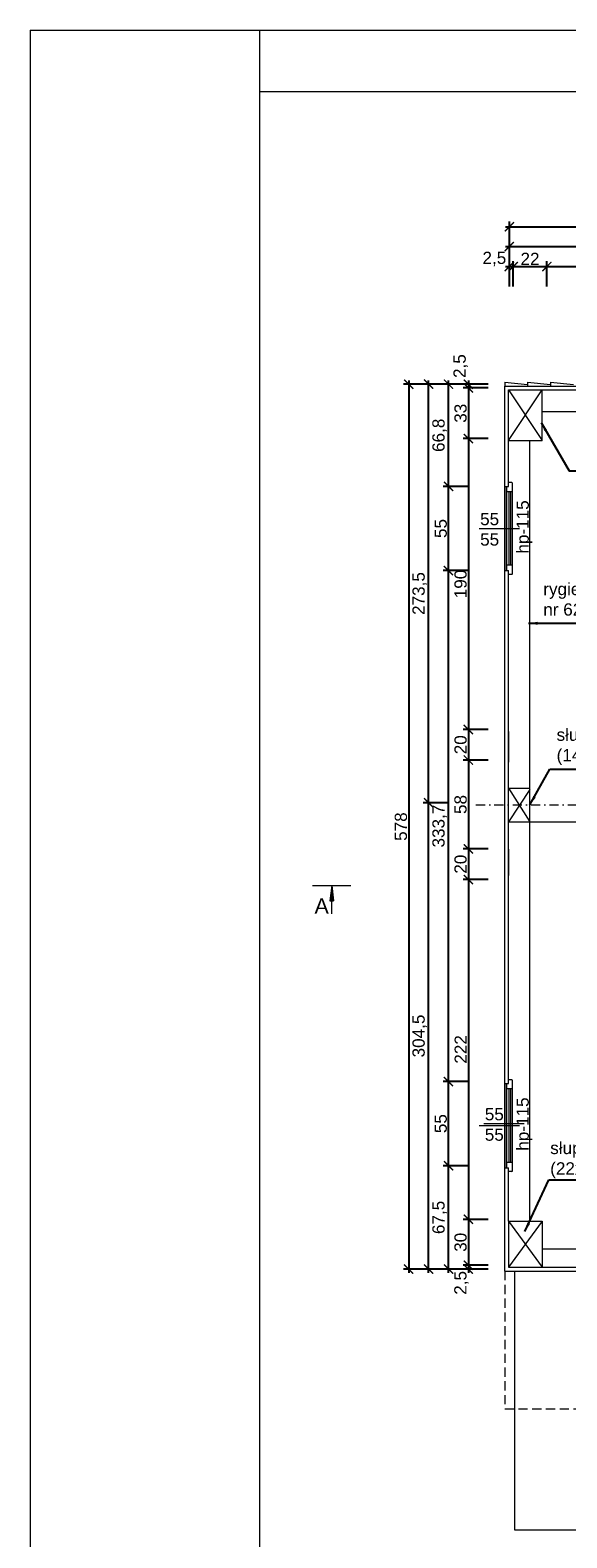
# Model space of a CAD drawing. Header units: millimetres. Extents: x -80660 to 263001, y 590205 to 619905.
# Tile 19 of 64: x -20872 to -17364, y 610057 to 619905. Entities that reach past the tile are written whole.
import ezdxf

# ---------------------------------------------------------------- set-up
doc = ezdxf.new("R2010")
doc.units = ezdxf.units.MM
doc.linetypes.add('DASHDOTX2', pattern=[2, 1, -0.5, 0, -0.5])
doc.linetypes.add('DASHEDX2', pattern=[1.5, 1, -0.5])
for name, color, linetype, lineweight in [('l.c. 5', 8, 'Continuous', 5), ('l.c.9', 3, 'Continuous', 9), ('l.k.k. 5', 4, 'DASHEDX2', 5), ('l.kr.kp.9', 5, 'DASHDOTX2', 9)]:
    doc.layers.add(name, color=color, linetype=linetype, lineweight=lineweight)
doc.styles.add('styl1', font='arial.ttf')
doc.dimstyles.new('stefan', dxfattribs={"dimtxt": 80, "dimasz": 60, "dimexe": 35, "dimexo": 0, "dimgap": 10, "dimtad": 1, "dimdec": 1, "dimlfac": 0.1, "dimtxsty": 'styl1', "dimblk": 'ARCHTICK', "dimcen": 2.5, "dimdle": 25, "dimadec": 0, "dimazin": 0, "dimtfac": 1, "dimtdec": 1, "dimtmove": 0, "dimatfit": 3, "dimfxl": 1, "dimarcsym": 0})

# ---------------------------------------------------------------- blocks, each defined once
blk = doc.blocks.new('_ArchTick')
at = {"color": 0, "const_width": 0.15}
blk.add_lwpolyline([(-0.5, -0.5), (0.5, 0.5)], dxfattribs=at)
blk = doc.blocks.new('*D409')
at = {"layer": 'Defpoints', "color": 0}
for p in [(-17714.6, 618360.7), (-17739.6, 618230.7), (-17714.6, 618230.7)]:
    blk.add_point(p, dxfattribs=at)
at = {"layer": 'l.c.9', "color": 0, "lineweight": -2}
for p, q in [((-17764.6, 618360.7), (-17689.6, 618360.7)), ((-17739.6, 618230.7), (-17739.6, 618395.7)), ((-17714.6, 618230.7), (-17714.6, 618395.7))]:
    blk.add_line(p, q, dxfattribs=at)
at = {"layer": 'l.c.9', "color": 0, "lineweight": -2, "xscale": 60, "yscale": 60, "zscale": 60, "rotation": 180}
blk.add_blockref('_ArchTick', (-17739.6, 618360.7), dxfattribs=at)
at = {"layer": 'l.c.9', "color": 0, "lineweight": -2, "xscale": 60, "yscale": 60, "zscale": 60}
blk.add_blockref('_ArchTick', (-17714.6, 618360.7), dxfattribs=at)
at = {"layer": 'l.c.9', "color": 0, "insert": (-17837.7, 618409.9), "char_height": 80, "attachment_point": 5, "style": 'styl1'}
blk.add_mtext('2,5', dxfattribs=at)
blk = doc.blocks.new('*D373')
at = {"layer": 'Defpoints', "color": 0}
for p in [(-18137.4, 612487.3), (-18007.4, 612487.3), (-18007.4, 611812.3)]:
    blk.add_point(p, dxfattribs=at)
at = {"layer": 'l.c.9', "color": 0, "lineweight": -2}
for p, q in [((-18007.4, 612487.3), (-18172.4, 612487.3)), ((-18137.4, 611787.3), (-18137.4, 612512.3)), ((-18007.4, 611812.3), (-18172.4, 611812.3))]:
    blk.add_line(p, q, dxfattribs=at)
at = {"layer": 'l.c.9', "color": 0, "lineweight": -2, "xscale": 60, "yscale": 60, "zscale": 60}
for p, rotation in [((-18137.4, 612487.3), 90), ((-18137.4, 611812.3), 270)]:
    blk.add_blockref('_ArchTick', p, dxfattribs=dict(at, rotation=rotation))
at = {"layer": 'l.c.9', "color": 0, "insert": (-18195.5, 612149.8), "char_height": 80, "attachment_point": 5, "rotation": 90, "style": 'styl1'}
blk.add_mtext('67,5', dxfattribs=at)
blk = doc.blocks.new('*D372')
at = {"layer": 'Defpoints', "color": 0}
for p in [(-18137.4, 613037.3), (-18007.4, 613037.3), (-18007.4, 612487.3)]:
    blk.add_point(p, dxfattribs=at)
at = {"layer": 'l.c.9', "color": 0, "lineweight": -2}
for p, q in [((-18007.4, 613037.3), (-18172.4, 613037.3)), ((-18137.4, 612462.3), (-18137.4, 613062.3)), ((-18007.4, 612487.3), (-18172.4, 612487.3))]:
    blk.add_line(p, q, dxfattribs=at)
at = {"layer": 'l.c.9', "color": 0, "lineweight": -2, "xscale": 60, "yscale": 60, "zscale": 60}
for p, rotation in [((-18137.4, 613037.3), 90), ((-18137.4, 612487.3), 270)]:
    blk.add_blockref('_ArchTick', p, dxfattribs=dict(at, rotation=rotation))
at = {"layer": 'l.c.9', "color": 0, "insert": (-18188.1, 612762.3), "char_height": 80, "attachment_point": 5, "rotation": 90, "style": 'styl1'}
blk.add_mtext('55', dxfattribs=at)
blk = doc.blocks.new('*D371')
at = {"layer": 'Defpoints', "color": 0}
for p in [(-18267.4, 614857.3), (-18137.4, 614857.3), (-18137.4, 611812.3)]:
    blk.add_point(p, dxfattribs=at)
at = {"layer": 'l.c.9', "color": 0, "lineweight": -2}
for p, q in [((-18137.4, 614857.3), (-18302.4, 614857.3)), ((-18267.4, 611787.3), (-18267.4, 614882.3)), ((-18137.4, 611812.3), (-18302.4, 611812.3))]:
    blk.add_line(p, q, dxfattribs=at)
at = {"layer": 'l.c.9', "color": 0, "lineweight": -2, "xscale": 60, "yscale": 60, "zscale": 60}
for p, rotation in [((-18267.4, 614857.3), 90), ((-18267.4, 611812.3), 270)]:
    blk.add_blockref('_ArchTick', p, dxfattribs=dict(at, rotation=rotation))
at = {"layer": 'l.c.9', "color": 0, "insert": (-18325.5, 613334.8), "char_height": 80, "attachment_point": 5, "rotation": 90, "style": 'styl1'}
blk.add_mtext('304,5', dxfattribs=at)
blk = doc.blocks.new('*D370')
at = {"layer": 'Defpoints', "color": 0}
for p in [(-18267.4, 617592.3), (-18137.4, 617592.3), (-18137.4, 614857.3)]:
    blk.add_point(p, dxfattribs=at)
at = {"layer": 'l.c.9', "color": 0, "lineweight": -2}
for p, q in [((-18137.4, 617592.3), (-18302.4, 617592.3)), ((-18267.4, 614832.3), (-18267.4, 617617.3)), ((-18137.4, 614857.3), (-18302.4, 614857.3))]:
    blk.add_line(p, q, dxfattribs=at)
at = {"layer": 'l.c.9', "color": 0, "lineweight": -2, "xscale": 60, "yscale": 60, "zscale": 60}
for p, rotation in [((-18267.4, 617592.3), 90), ((-18267.4, 614857.3), 270)]:
    blk.add_blockref('_ArchTick', p, dxfattribs=dict(at, rotation=rotation))
at = {"layer": 'l.c.9', "color": 0, "insert": (-18325.5, 616224.8), "char_height": 80, "attachment_point": 5, "rotation": 90, "style": 'styl1'}
blk.add_mtext('273,5', dxfattribs=at)
blk = doc.blocks.new('*D369')
at = {"layer": 'Defpoints', "color": 0}
for p in [(-18267.4, 617592.3), (-18397.4, 611812.3), (-18267.4, 611812.3)]:
    blk.add_point(p, dxfattribs=at)
at = {"layer": 'l.c.9', "color": 0, "lineweight": -2}
for p, q in [((-18267.4, 617592.3), (-18432.4, 617592.3)), ((-18397.4, 617617.3), (-18397.4, 611787.3)), ((-18267.4, 611812.3), (-18432.4, 611812.3))]:
    blk.add_line(p, q, dxfattribs=at)
at = {"layer": 'l.c.9', "color": 0, "lineweight": -2, "xscale": 60, "yscale": 60, "zscale": 60}
for p, rotation in [((-18397.4, 617592.3), 90), ((-18397.4, 611812.3), 270)]:
    blk.add_blockref('_ArchTick', p, dxfattribs=dict(at, rotation=rotation))
at = {"layer": 'l.c.9', "color": 0, "insert": (-18448.2, 614702.3), "char_height": 80, "attachment_point": 5, "rotation": 90, "style": 'styl1'}
blk.add_mtext('578', dxfattribs=at)
blk = doc.blocks.new('*D368')
at = {"layer": 'Defpoints', "color": 0}
for p in [(-17877.4, 611837.3), (-18007.4, 611812.3), (-17877.4, 611812.3)]:
    blk.add_point(p, dxfattribs=at)
at = {"layer": 'l.c.9', "color": 0, "lineweight": -2}
for p, q in [((-17877.4, 611837.3), (-18042.4, 611837.3)), ((-18007.4, 611862.3), (-18007.4, 611787.3)), ((-17877.4, 611812.3), (-18042.4, 611812.3))]:
    blk.add_line(p, q, dxfattribs=at)
at = {"layer": 'l.c.9', "color": 0, "lineweight": -2, "xscale": 60, "yscale": 60, "zscale": 60}
for p, rotation in [((-18007.4, 611837.3), 90), ((-18007.4, 611812.3), 270)]:
    blk.add_blockref('_ArchTick', p, dxfattribs=dict(at, rotation=rotation))
at = {"layer": 'l.c.9', "color": 0, "insert": (-18052.3, 611722.2), "char_height": 80, "attachment_point": 5, "rotation": 90, "style": 'styl1'}
blk.add_mtext('2,5', dxfattribs=at)
blk = doc.blocks.new('*D367')
at = {"layer": 'Defpoints', "color": 0}
for p in [(-18007.4, 617567.3), (-17877.4, 617592.3), (-17877.4, 617567.3)]:
    blk.add_point(p, dxfattribs=at)
at = {"layer": 'l.c.9', "color": 0, "lineweight": -2}
for p, q in [((-17877.4, 617592.3), (-18042.4, 617592.3)), ((-17877.4, 617567.3), (-18042.4, 617567.3)), ((-18007.4, 617617.3), (-18007.4, 617542.3))]:
    blk.add_line(p, q, dxfattribs=at)
at = {"layer": 'l.c.9', "color": 0, "lineweight": -2, "xscale": 60, "yscale": 60, "zscale": 60}
for p, rotation in [((-18007.4, 617592.3), 90), ((-18007.4, 617567.3), 270)]:
    blk.add_blockref('_ArchTick', p, dxfattribs=dict(at, rotation=rotation))
at = {"layer": 'l.c.9', "color": 0, "insert": (-18057.4, 617710.2), "char_height": 80, "attachment_point": 5, "rotation": 90, "style": 'styl1'}
blk.add_mtext('2,5', dxfattribs=at)
blk = doc.blocks.new('*D366')
at = {"layer": 'Defpoints', "color": 0}
for p in [(-17877.4, 617567.3), (-18007.4, 617237.3), (-17877.4, 617237.3)]:
    blk.add_point(p, dxfattribs=at)
at = {"layer": 'l.c.9', "color": 0, "lineweight": -2}
for p, q in [((-17877.4, 617567.3), (-18042.4, 617567.3)), ((-18007.4, 617592.3), (-18007.4, 617212.3)), ((-17877.4, 617237.3), (-18042.4, 617237.3))]:
    blk.add_line(p, q, dxfattribs=at)
at = {"layer": 'l.c.9', "color": 0, "lineweight": -2, "xscale": 60, "yscale": 60, "zscale": 60}
for p, rotation in [((-18007.4, 617567.3), 90), ((-18007.4, 617237.3), 270)]:
    blk.add_blockref('_ArchTick', p, dxfattribs=dict(at, rotation=rotation))
at = {"layer": 'l.c.9', "color": 0, "insert": (-18058.3, 617402.3), "char_height": 80, "attachment_point": 5, "rotation": 90, "style": 'styl1'}
blk.add_mtext('33', dxfattribs=at)
blk = doc.blocks.new('*D365')
at = {"layer": 'Defpoints', "color": 0}
for p in [(-17877.4, 617237.3), (-18007.4, 615337), (-17877.4, 615337)]:
    blk.add_point(p, dxfattribs=at)
at = {"layer": 'l.c.9', "color": 0, "lineweight": -2}
for p, q in [((-18007.4, 617262.3), (-18007.4, 615312)), ((-17877.4, 617237.3), (-18042.4, 617237.3)), ((-17877.4, 615337), (-18042.4, 615337))]:
    blk.add_line(p, q, dxfattribs=at)
at = {"layer": 'l.c.9', "color": 0, "lineweight": -2, "xscale": 60, "yscale": 60, "zscale": 60}
for p, rotation in [((-18007.4, 617237.3), 90), ((-18007.4, 615337), 270)]:
    blk.add_blockref('_ArchTick', p, dxfattribs=dict(at, rotation=rotation))
at = {"layer": 'l.c.9', "color": 0, "insert": (-18058.2, 616287.1), "char_height": 80, "attachment_point": 5, "rotation": 90, "style": 'styl1'}
blk.add_mtext('190', dxfattribs=at)
blk = doc.blocks.new('*D364')
at = {"layer": 'Defpoints', "color": 0}
for p in [(-17877.4, 615337), (-18007.4, 615137), (-17877.4, 615137)]:
    blk.add_point(p, dxfattribs=at)
at = {"layer": 'l.c.9', "color": 0, "lineweight": -2}
for p, q in [((-17877.4, 615337), (-18042.4, 615337)), ((-18007.4, 615362), (-18007.4, 615112)), ((-17877.4, 615137), (-18042.4, 615137))]:
    blk.add_line(p, q, dxfattribs=at)
at = {"layer": 'l.c.9', "color": 0, "lineweight": -2, "xscale": 60, "yscale": 60, "zscale": 60}
for p, rotation in [((-18007.4, 615337), 90), ((-18007.4, 615137), 270)]:
    blk.add_blockref('_ArchTick', p, dxfattribs=dict(at, rotation=rotation))
at = {"layer": 'l.c.9', "color": 0, "insert": (-18058.2, 615237), "char_height": 80, "attachment_point": 5, "rotation": 90, "style": 'styl1'}
blk.add_mtext('20', dxfattribs=at)
blk = doc.blocks.new('*D363')
at = {"layer": 'Defpoints', "color": 0}
for p in [(-17877.4, 615137), (-18007.4, 614557), (-17877.4, 614557)]:
    blk.add_point(p, dxfattribs=at)
at = {"layer": 'l.c.9', "color": 0, "lineweight": -2}
for p, q in [((-17877.4, 615137), (-18042.4, 615137)), ((-18007.4, 615162), (-18007.4, 614532)), ((-17877.4, 614557), (-18042.4, 614557))]:
    blk.add_line(p, q, dxfattribs=at)
at = {"layer": 'l.c.9', "color": 0, "lineweight": -2, "xscale": 60, "yscale": 60, "zscale": 60}
for p, rotation in [((-18007.4, 615137), 90), ((-18007.4, 614557), 270)]:
    blk.add_blockref('_ArchTick', p, dxfattribs=dict(at, rotation=rotation))
at = {"layer": 'l.c.9', "color": 0, "insert": (-18058.2, 614847), "char_height": 80, "attachment_point": 5, "rotation": 90, "style": 'styl1'}
blk.add_mtext('58', dxfattribs=at)
blk = doc.blocks.new('*D362')
at = {"layer": 'Defpoints', "color": 0}
for p in [(-17877.4, 614557), (-18007.4, 614357), (-17877.4, 614357)]:
    blk.add_point(p, dxfattribs=at)
at = {"layer": 'l.c.9', "color": 0, "lineweight": -2}
for p, q in [((-17877.4, 614557), (-18042.4, 614557)), ((-18007.4, 614582), (-18007.4, 614332)), ((-17877.4, 614357), (-18042.4, 614357))]:
    blk.add_line(p, q, dxfattribs=at)
at = {"layer": 'l.c.9', "color": 0, "lineweight": -2, "xscale": 60, "yscale": 60, "zscale": 60}
for p, rotation in [((-18007.4, 614557), 90), ((-18007.4, 614357), 270)]:
    blk.add_blockref('_ArchTick', p, dxfattribs=dict(at, rotation=rotation))
at = {"layer": 'l.c.9', "color": 0, "insert": (-18058.2, 614457), "char_height": 80, "attachment_point": 5, "rotation": 90, "style": 'styl1'}
blk.add_mtext('20', dxfattribs=at)
blk = doc.blocks.new('*D361')
at = {"layer": 'Defpoints', "color": 0}
for p in [(-17877.4, 614357), (-18007.4, 612137.3), (-17877.4, 612137.3)]:
    blk.add_point(p, dxfattribs=at)
at = {"layer": 'l.c.9', "color": 0, "lineweight": -2}
for p, q in [((-17877.4, 614357), (-18042.4, 614357)), ((-18007.4, 614382), (-18007.4, 612112.3)), ((-17877.4, 612137.3), (-18042.4, 612137.3))]:
    blk.add_line(p, q, dxfattribs=at)
at = {"layer": 'l.c.9', "color": 0, "lineweight": -2, "xscale": 60, "yscale": 60, "zscale": 60}
for p, rotation in [((-18007.4, 614357), 90), ((-18007.4, 612137.3), 270)]:
    blk.add_blockref('_ArchTick', p, dxfattribs=dict(at, rotation=rotation))
at = {"layer": 'l.c.9', "color": 0, "insert": (-18057.6, 613247.1), "char_height": 80, "attachment_point": 5, "rotation": 90, "style": 'styl1'}
blk.add_mtext('222', dxfattribs=at)
blk = doc.blocks.new('*D360')
at = {"layer": 'Defpoints', "color": 0}
for p in [(-17877.4, 612137.3), (-18007.4, 611837.3), (-17877.4, 611837.3)]:
    blk.add_point(p, dxfattribs=at)
at = {"layer": 'l.c.9', "color": 0, "lineweight": -2}
for p, q in [((-17877.4, 612137.3), (-18042.4, 612137.3)), ((-18007.4, 612162.3), (-18007.4, 611812.3)), ((-17877.4, 611837.3), (-18042.4, 611837.3))]:
    blk.add_line(p, q, dxfattribs=at)
at = {"layer": 'l.c.9', "color": 0, "lineweight": -2, "xscale": 60, "yscale": 60, "zscale": 60}
for p, rotation in [((-18007.4, 612137.3), 90), ((-18007.4, 611837.3), 270)]:
    blk.add_blockref('_ArchTick', p, dxfattribs=dict(at, rotation=rotation))
at = {"layer": 'l.c.9', "color": 0, "insert": (-18058.3, 611987.3), "char_height": 80, "attachment_point": 5, "rotation": 90, "style": 'styl1'}
blk.add_mtext('30', dxfattribs=at)
blk = doc.blocks.new('*D405')
at = {"layer": 'Defpoints', "color": 0}
for p in [(-12489.6, 618620.7), (-17739.6, 618490.7), (-12489.6, 618490.7)]:
    blk.add_point(p, dxfattribs=at)
at = {"layer": 'l.c.9', "color": 0, "lineweight": -2}
for p, q in [((-17739.6, 618490.7), (-17739.6, 618655.7)), ((-12489.6, 618490.7), (-12489.6, 618655.7)), ((-17764.6, 618620.7), (-12464.6, 618620.7))]:
    blk.add_line(p, q, dxfattribs=at)
at = {"layer": 'l.c.9', "color": 0, "lineweight": -2, "xscale": 60, "yscale": 60, "zscale": 60, "rotation": 180}
blk.add_blockref('_ArchTick', (-17739.6, 618620.7), dxfattribs=at)
at = {"layer": 'l.c.9', "color": 0, "lineweight": -2, "xscale": 60, "yscale": 60, "zscale": 60}
blk.add_blockref('_ArchTick', (-12489.6, 618620.7), dxfattribs=at)
at = {"layer": 'l.c.9', "color": 0, "insert": (-15114.6, 618671.5), "char_height": 80, "attachment_point": 5, "style": 'styl1'}
blk.add_mtext('525', dxfattribs=at)
blk = doc.blocks.new('*D408')
at = {"layer": 'Defpoints', "color": 0}
for p in [(-17494.6, 618360.7), (-17714.6, 618230.7), (-17494.6, 618230.7)]:
    blk.add_point(p, dxfattribs=at)
at = {"layer": 'l.c.9', "color": 0, "lineweight": -2}
for p, q in [((-17739.6, 618360.7), (-17469.6, 618360.7)), ((-17714.6, 618230.7), (-17714.6, 618395.7)), ((-17494.6, 618230.7), (-17494.6, 618395.7))]:
    blk.add_line(p, q, dxfattribs=at)
at = {"layer": 'l.c.9', "color": 0, "lineweight": -2, "xscale": 60, "yscale": 60, "zscale": 60, "rotation": 180}
blk.add_blockref('_ArchTick', (-17714.6, 618360.7), dxfattribs=at)
at = {"layer": 'l.c.9', "color": 0, "lineweight": -2, "xscale": 60, "yscale": 60, "zscale": 60}
blk.add_blockref('_ArchTick', (-17494.6, 618360.7), dxfattribs=at)
at = {"layer": 'l.c.9', "color": 0, "insert": (-17604.6, 618410.8), "char_height": 80, "attachment_point": 5, "style": 'styl1'}
blk.add_mtext('22', dxfattribs=at)
blk = doc.blocks.new('*D407')
at = {"layer": 'Defpoints', "color": 0}
for p in [(-15204.6, 618360.7), (-17494.6, 618230.7), (-15204.6, 618230.7)]:
    blk.add_point(p, dxfattribs=at)
at = {"layer": 'l.c.9', "color": 0, "lineweight": -2}
for p, q in [((-17519.6, 618360.7), (-15179.6, 618360.7)), ((-17494.6, 618230.7), (-17494.6, 618395.7)), ((-15204.6, 618230.7), (-15204.6, 618395.7))]:
    blk.add_line(p, q, dxfattribs=at)
at = {"layer": 'l.c.9', "color": 0, "lineweight": -2, "xscale": 60, "yscale": 60, "zscale": 60, "rotation": 180}
blk.add_blockref('_ArchTick', (-17494.6, 618360.7), dxfattribs=at)
at = {"layer": 'l.c.9', "color": 0, "lineweight": -2, "xscale": 60, "yscale": 60, "zscale": 60}
blk.add_blockref('_ArchTick', (-15204.6, 618360.7), dxfattribs=at)
at = {"layer": 'l.c.9', "color": 0, "insert": (-16349.6, 618411.5), "char_height": 80, "attachment_point": 5, "style": 'styl1'}
blk.add_mtext('229', dxfattribs=at)
blk = doc.blocks.new('*D406')
at = {"layer": 'Defpoints', "color": 0}
for p in [(-15114.6, 618490.7), (-17739.6, 618360.7), (-15114.6, 618360.7)]:
    blk.add_point(p, dxfattribs=at)
at = {"layer": 'l.c.9', "color": 0, "lineweight": -2}
for p, q in [((-17764.6, 618490.7), (-15089.6, 618490.7)), ((-17739.6, 618360.7), (-17739.6, 618525.7)), ((-15114.6, 618360.7), (-15114.6, 618525.7))]:
    blk.add_line(p, q, dxfattribs=at)
at = {"layer": 'l.c.9', "color": 0, "lineweight": -2, "xscale": 60, "yscale": 60, "zscale": 60, "rotation": 180}
blk.add_blockref('_ArchTick', (-17739.6, 618490.7), dxfattribs=at)
at = {"layer": 'l.c.9', "color": 0, "lineweight": -2, "xscale": 60, "yscale": 60, "zscale": 60}
blk.add_blockref('_ArchTick', (-15114.6, 618490.7), dxfattribs=at)
at = {"layer": 'l.c.9', "color": 0, "insert": (-16427.1, 618548.7), "char_height": 80, "attachment_point": 5, "style": 'styl1'}
blk.add_mtext('262,5', dxfattribs=at)
blk = doc.blocks.new('*D868')
at = {"layer": 'Defpoints', "color": 0}
for p in [(-18137.4, 616374.4), (-18007.4, 616374.4), (-18007.4, 613037.3)]:
    blk.add_point(p, dxfattribs=at)
at = {"layer": 'l.c.9', "color": 0, "lineweight": -2}
for p, q in [((-18007.4, 616374.4), (-18172.4, 616374.4)), ((-18137.4, 613012.3), (-18137.4, 616399.4)), ((-18007.4, 613037.3), (-18172.4, 613037.3))]:
    blk.add_line(p, q, dxfattribs=at)
at = {"layer": 'l.c.9', "color": 0, "lineweight": -2, "xscale": 60, "yscale": 60, "zscale": 60}
for p, rotation in [((-18137.4, 616374.4), 90), ((-18137.4, 613037.3), 270)]:
    blk.add_blockref('_ArchTick', p, dxfattribs=dict(at, rotation=rotation))
at = {"layer": 'l.c.9', "color": 0, "insert": (-18195.5, 614705.8), "char_height": 80, "attachment_point": 5, "rotation": 90, "style": 'styl1'}
blk.add_mtext('333,7', dxfattribs=at)
blk = doc.blocks.new('*D869')
at = {"layer": 'Defpoints', "color": 0}
for p in [(-18137.4, 616924.4), (-18007.4, 616924.4), (-18007.4, 616374.4)]:
    blk.add_point(p, dxfattribs=at)
at = {"layer": 'l.c.9', "color": 0, "lineweight": -2}
for p, q in [((-18007.4, 616924.4), (-18172.4, 616924.4)), ((-18137.4, 616349.4), (-18137.4, 616949.4)), ((-18007.4, 616374.4), (-18172.4, 616374.4))]:
    blk.add_line(p, q, dxfattribs=at)
at = {"layer": 'l.c.9', "color": 0, "lineweight": -2, "xscale": 60, "yscale": 60, "zscale": 60}
for p, rotation in [((-18137.4, 616924.4), 90), ((-18137.4, 616374.4), 270)]:
    blk.add_blockref('_ArchTick', p, dxfattribs=dict(at, rotation=rotation))
at = {"layer": 'l.c.9', "color": 0, "insert": (-18188.1, 616649.4), "char_height": 80, "attachment_point": 5, "rotation": 90, "style": 'styl1'}
blk.add_mtext('55', dxfattribs=at)
blk = doc.blocks.new('*D870')
at = {"layer": 'Defpoints', "color": 0}
for p in [(-18137.4, 617592.3), (-18007.4, 617592.3), (-18007.4, 616924.4)]:
    blk.add_point(p, dxfattribs=at)
at = {"layer": 'l.c.9', "color": 0, "lineweight": -2}
for p, q in [((-18007.4, 617592.3), (-18172.4, 617592.3)), ((-18137.4, 616899.4), (-18137.4, 617617.3)), ((-18007.4, 616924.4), (-18172.4, 616924.4))]:
    blk.add_line(p, q, dxfattribs=at)
at = {"layer": 'l.c.9', "color": 0, "lineweight": -2, "xscale": 60, "yscale": 60, "zscale": 60}
for p, rotation in [((-18137.4, 617592.3), 90), ((-18137.4, 616924.4), 270)]:
    blk.add_blockref('_ArchTick', p, dxfattribs=dict(at, rotation=rotation))
at = {"layer": 'l.c.9', "color": 0, "insert": (-18195.5, 617258.3), "char_height": 80, "attachment_point": 5, "rotation": 90, "style": 'styl1'}
blk.add_mtext('66,8', dxfattribs=at)

msp = doc.modelspace()

# ---------------------------------------------------------------- hatches: boundary and pattern name
at = {"layer": 'l.c.9'}
msp.add_hatch(color=0, dxfattribs=at).paths.add_polyline_path([(-18900.81, 614317.73), (-18913.31, 614217.73), (-18888.31, 614217.73)])

# ---------------------------------------------------------------- linework, layer by layer
at = {"layer": 'l.c. 5', "color": 0}
for p, q in [((-17742.63, 616889.37), (-17742.63, 616409.37)), ((-17732.63, 616889.37), (-17732.63, 616409.37)), ((-17742.63, 612989.37), (-17742.63, 612509.37)), ((-17732.63, 612989.37), (-17732.63, 612509.37))]:
    msp.add_line(p, q, dxfattribs=at)
at = {"layer": 'l.c.9', "color": 0}
for p, q in [((-20871.86, 619904.52), (-10371.86, 619904.52)), ((-20871.86, 619904.52), (-10371.86, 619904.52)), ((-20871.86, 619904.52), (-20871.86, 605054.52)), ((-19371.86, 619904.52), (-19371.86, 605054.52)), ((-19371.86, 619504.52), (-10671.86, 619504.52)), ((-17770.13, 617604.37), (-17620.13, 617589.37)), ((-17770.13, 617604.37), (-17770.13, 617579.37)), ((-17770.13, 617579.37), (-12520.13, 617579.37)), ((-17770.13, 611799.37), (-17770.13, 617579.37)), ((-17745.13, 617554.37), (-12545.13, 617554.37)), ((-17745.13, 617554.37), (-17525.13, 617224.37)), ((-17745.13, 617224.37), (-17525.13, 617554.37)), ((-17745.13, 617224.37), (-17745.13, 617554.37)), ((-17620.13, 617604.37), (-17470.13, 617589.37)), ((-17620.13, 617604.37), (-17620.13, 617579.37)), ((-17525.13, 617224.37), (-17525.13, 617554.37)), ((-17470.13, 617604.37), (-17320.13, 617589.37)), ((-17470.13, 617604.37), (-17470.13, 617579.37)), ((-17525.13, 617414.37), (-15225.13, 617414.37)), ((-17745.13, 616924.37), (-17745.13, 617224.37)), ((-17745.13, 617224.37), (-17525.13, 617224.37)), ((-17745.13, 617224.37), (-17535.13, 617224.37)), ((-17605.13, 612124.37), (-17605.13, 617224.37)), ((-17770.13, 616924.37), (-17745.13, 616924.37)), ((-17770.13, 616924.37), (-17770.13, 616374.37)), ((-17755.13, 616889.37), (-17755.13, 616924.37)), ((-17720.13, 616889.37), (-17755.13, 616889.37)), ((-17755.13, 616374.37), (-17755.13, 616889.37)), ((-17723.13, 616949.37), (-17745.13, 616949.37)), ((-17723.13, 616949.37), (-17720.13, 616946.37)), ((-17720.13, 616352.37), (-17720.13, 616946.37)), ((-17936.34, 616649.37), (-17672.64, 616649.37)), ((-17770.13, 616374.37), (-17745.13, 616374.37)), ((-17720.13, 616409.37), (-17755.13, 616409.37)), ((-17745.13, 613024.37), (-17745.13, 616374.37)), ((-17723.13, 616349.37), (-17745.13, 616349.37)), ((-17723.13, 616349.37), (-17720.13, 616352.37)), ((-17745.13, 615324.14), (-17745.13, 615124.14)), ((-17745.13, 614954.37), (-17605.13, 614954.37)), ((-17745.13, 614954.37), (-17605.13, 614734.37)), ((-17605.13, 614944.37), (-17745.13, 614734.37)), ((-17605.13, 614744.37), (-17605.13, 614944.37)), ((-17745.13, 614734.37), (-17605.13, 614734.37)), ((-17605.13, 614734.37), (-15995.13, 614734.37)), ((-17745.13, 614554.14), (-17745.13, 614384.14)), ((-19025.81, 614317.73), (-18775.81, 614317.73)), ((-18900.81, 614317.73), (-18913.31, 614217.73)), ((-18900.81, 614317.73), (-18888.31, 614217.73)), ((-18913.31, 614217.73), (-18888.31, 614217.73)), ((-18900.81, 614132.55), (-18900.81, 614217.73)), ((-17770.13, 613024.37), (-17770.13, 612474.37)), ((-17770.13, 613024.37), (-17745.13, 613024.37)), ((-17755.13, 612989.37), (-17755.13, 613024.37)), ((-17723.13, 613049.37), (-17745.13, 613049.37)), ((-17723.13, 613049.37), (-17720.13, 613046.37)), ((-17720.13, 612452.37), (-17720.13, 613046.37)), ((-17720.13, 612989.37), (-17755.13, 612989.37)), ((-17755.13, 612474.37), (-17755.13, 612989.37)), ((-17936.34, 612749.37), (-17672.64, 612749.37)), ((-17905.82, 612762.25), (-17642.12, 612762.25)), ((-17770.13, 612474.37), (-17745.13, 612474.37)), ((-17720.13, 612509.37), (-17755.13, 612509.37)), ((-17745.13, 612124.37), (-17745.13, 612474.37)), ((-17723.13, 612449.37), (-17745.13, 612449.37)), ((-17723.13, 612449.37), (-17720.13, 612452.37)), ((-17525.13, 612124.37), (-17745.13, 611824.37)), ((-17745.13, 612124.37), (-17525.13, 611824.37)), ((-17745.13, 612124.37), (-17525.13, 612124.37)), ((-17745.13, 612124.37), (-17745.13, 611824.37)), ((-17525.13, 612124.37), (-17525.13, 611824.37)), ((-17525.13, 611944.37), (-15720.13, 611944.37)), ((-17770.13, 611799.37), (-12520.13, 611799.37)), ((-17745.13, 611824.37), (-17525.13, 611824.37)), ((-17525.13, 611824.37), (-15720.13, 611824.37))]:
    msp.add_line(p, q, dxfattribs=at)
at = {"layer": 'l.c.9', "color": 0, "ltscale": 60}
for p, q in [((-17705.13, 611799.37), (-17705.13, 610109.37)), ((-17705.13, 610109.37), (-15105.13, 610109.37))]:
    msp.add_line(p, q, dxfattribs=at)
at = {"layer": 'l.k.k. 5', "color": 0, "ltscale": 60}
for p, q in [((-17770.13, 611799.37), (-17770.13, 610899.37)), ((-17770.13, 610899.37), (-12520.13, 610899.37))]:
    msp.add_line(p, q, dxfattribs=at)
at = {"layer": 'l.kr.kp.9', "color": 0, "ltscale": 60}
msp.add_line((-17957.99, 614844.37), (-12324.17, 614844.37), dxfattribs=at)

# ---------------------------------------------------------------- texts
at = {"layer": 'l.c.9', "color": 0, "char_height": 80, "width": 2924.252, "attachment_point": 1, "rotation": 90}
for insert in [(-17692.61, 616485.57), (-17692.61, 612585.57)]:
    msp.add_mtext('{\\fArial|b0|i0|c238|p34;hp-115}', dxfattribs=dict(at, insert=insert))
at = {"layer": 'l.c.9', "color": 0, "width": 2924.252, "attachment_point": 1}
for s, insert, char_height in [('{\\fArial|b0|i0|c238|p34;55\\P55}', (-17930.64, 616751.05), 80), ('{\\fArial|b0|i0|c238|p34;rygiel ścienny \\Pnr 62 (14x22)}', (-17517.8, 616294.01), 80), ('{\\fArial|b0|i0|c238|p34; \\Psłup nr 37, \\P(14x22)}', (-17430.94, 615475.92), 80), ('{\\fArial|b0|i0|c238|p34;A}', (-19013.08, 614234.06), 100), ('{\\fArial|b0|i0|c238|p34;55\\P55}', (-17900.12, 612863.94), 80), ('{\\fArial|b0|i0|c238|p34;słup nr 28\\P(22x30)}', (-17472.64, 612643.38), 80)]:
    msp.add_mtext(s, dxfattribs=dict(at, insert=insert, char_height=char_height))

# ---------------------------------------------------------------- dimensions: what is measured, and where the dimension line sits
at = {"layer": 'l.c.9', "color": 0}
for base, p1, p2, picture, middle in [((-12489.61, 618620.66), (-17739.61, 618490.66), (-12489.61, 618490.66), '*D405', (-15114.61, 618671.51)), ((-15114.61, 618490.66), (-17739.61, 618360.66), (-15114.61, 618360.66), '*D406', (-16427.11, 618548.74))]:
    dim = msp.add_linear_dim(base=base, p1=p1, p2=p2, dimstyle='stefan', dxfattribs=at)
    dim.commit()
    dim.dimension.update_dxf_attribs({"geometry": picture, "text_midpoint": middle})
dim = msp.add_linear_dim(base=(-17714.61, 618360.66), p1=(-17739.61, 618230.66), p2=(-17714.61, 618230.66), dimstyle='stefan', override={"dimtmove": 2}, dxfattribs=at)
dim.commit()
dim.dimension.update_dxf_attribs({"geometry": '*D409', "text_midpoint": (-17837.72, 618409.91), "dimtype": 160})
for base, p1, p2, picture, middle in [((-17494.61, 618360.66), (-17714.61, 618230.66), (-17494.61, 618230.66), '*D408', (-17604.61, 618410.82)), ((-15204.61, 618360.66), (-17494.61, 618230.66), (-15204.61, 618230.66), '*D407', (-16349.61, 618411.51))]:
    dim = msp.add_linear_dim(base=base, p1=p1, p2=p2, dimstyle='stefan', override={"dimtmove": 1}, dxfattribs=at)
    dim.commit()
    dim.dimension.update_dxf_attribs({"geometry": picture, "text_midpoint": middle})
for base, p1, p2, picture, middle in [((-18007.4, 617567.25), (-17877.4, 617592.25), (-17877.4, 617567.25), '*D367', (-18057.38, 617710.23)), ((-18007.4, 611812.25), (-17877.4, 611837.25), (-17877.4, 611812.25), '*D368', (-18052.29, 611722.16))]:
    dim = msp.add_linear_dim(base=base, p1=p1, p2=p2, angle=90, dimstyle='stefan', override={"dimtmove": 2}, dxfattribs=at)
    dim.commit()
    dim.dimension.update_dxf_attribs({"geometry": picture, "text_midpoint": middle, "dimtype": 160})
for base, p1, p2, picture, middle in [((-18397.4, 611812.25), (-18267.4, 617592.25), (-18267.4, 611812.25), '*D369', (-18448.24, 614702.25)), ((-18267.4, 614857.25), (-18137.4, 611812.25), (-18137.4, 614857.25), '*D371', (-18325.47, 613334.75)), ((-18137.4, 612487.25), (-18007.4, 611812.25), (-18007.4, 612487.25), '*D373', (-18195.47, 612149.75))]:
    dim = msp.add_linear_dim(base=base, p1=p1, p2=p2, angle=90, dimstyle='stefan', dxfattribs=at)
    dim.commit()
    dim.dimension.update_dxf_attribs({"geometry": picture, "text_midpoint": middle})
for base, p1, p2, picture, middle in [((-18267.4, 617592.25), (-18137.4, 614857.25), (-18137.4, 617592.25), '*D370', (-18325.47, 616224.75)), ((-18137.4, 617592.25), (-18007.4, 616924.37), (-18007.4, 617592.25), '*D870', (-18195.47, 617258.31)), ((-18007.4, 617237.25), (-17877.4, 617567.25), (-17877.4, 617237.25), '*D366', (-18058.27, 617402.25)), ((-18007.4, 615337.02), (-17877.4, 617237.25), (-17877.4, 615337.02), '*D365', (-18058.24, 616287.14)), ((-18137.4, 616924.37), (-18007.4, 616374.37), (-18007.4, 616924.37), '*D869', (-18188.08, 616649.37)), ((-18137.4, 616374.37), (-18007.4, 613037.25), (-18007.4, 616374.37), '*D868', (-18195.47, 614705.81)), ((-18007.4, 615137.02), (-17877.4, 615337.02), (-17877.4, 615137.02), '*D364', (-18058.24, 615237.02)), ((-18007.4, 614557.02), (-17877.4, 615137.02), (-17877.4, 614557.02), '*D363', (-18058.24, 614847.02)), ((-18007.4, 614357.02), (-17877.4, 614557.02), (-17877.4, 614357.02), '*D362', (-18058.24, 614457.02)), ((-18007.4, 612137.25), (-17877.4, 614357.02), (-17877.4, 612137.25), '*D361', (-18057.56, 613247.14)), ((-18137.4, 613037.25), (-18007.4, 612487.25), (-18007.4, 613037.25), '*D372', (-18188.08, 612762.25)), ((-18007.4, 611837.25), (-17877.4, 612137.25), (-17877.4, 611837.25), '*D360', (-18058.27, 611987.25))]:
    dim = msp.add_linear_dim(base=base, p1=p1, p2=p2, angle=90, dimstyle='stefan', override={"dimtmove": 1}, dxfattribs=at)
    dim.commit()
    dim.dimension.update_dxf_attribs({"geometry": picture, "text_midpoint": middle})

# ---------------------------------------------------------------- leaders
for points in [[(-17531.59, 617342.31), (-17349.43, 617025.17), (-16833.28, 617025.17)], [(-17615.17, 616030.23), (-16824.05, 616030.23)], [(-17605.13, 614844.37), (-17475.2, 615076.56), (-16938.47, 615076.56)], [(-17638.25, 612057.37), (-17481.35, 612395.66), (-16986.34, 612395.66)]]:
    msp.add_leader(points, dimstyle='stefan', override={"dimgap": 10, "dimtad": 0}, dxfattribs=at)

doc.saveas('drawing.dxf')
